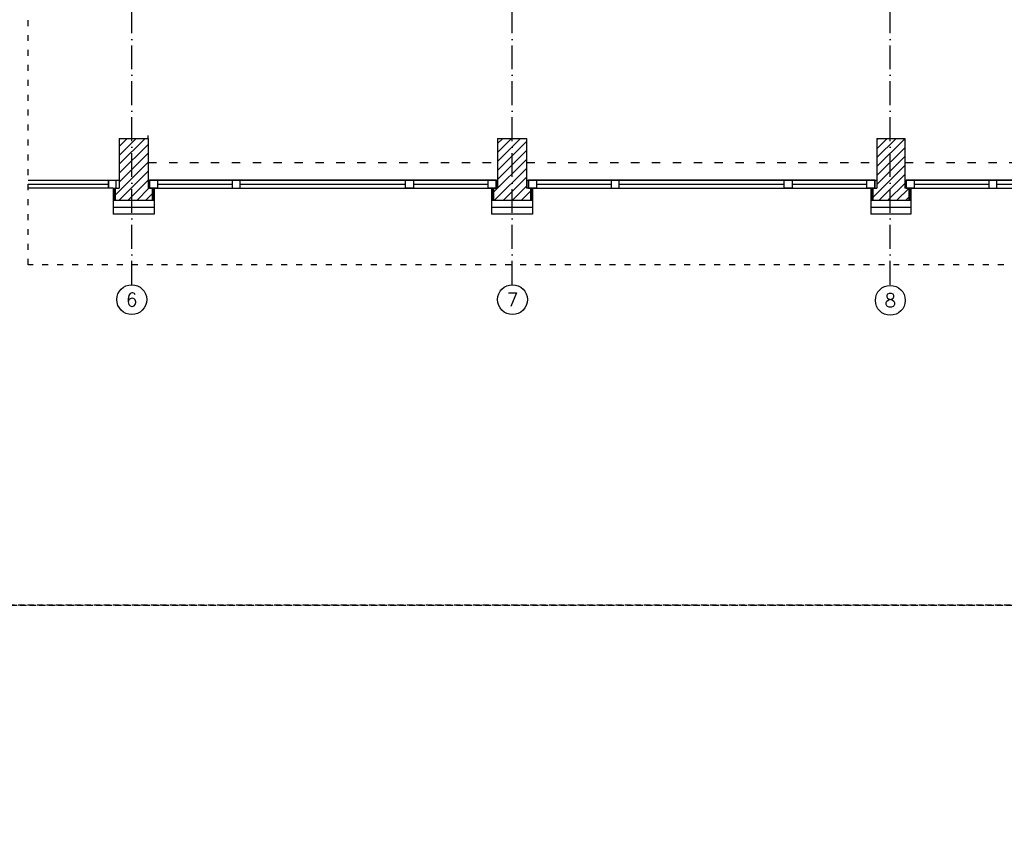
# Model space of a CAD drawing. Header units: millimetres. Extents: x 167273 to 188273, y -125105 to -88145.
# Tile 95 of 210: x 180078 to 181067, y -123347 to -122516. Entities that reach past the tile are written whole.
import ezdxf
from ezdxf.enums import TextEntityAlignment as Align

# ---------------------------------------------------------------- set-up
doc = ezdxf.new("R2010")
doc.units = ezdxf.units.MM
for name, pattern in [('ACAD_ISO03W100', [30, 12, -18]), ('ACAD_ISO10W100', [18, 12, -3, 0, -3]), ('HIDDEN', [9.525, 6.35, -3.175])]:
    doc.linetypes.add(name, pattern=pattern)
for name, color, linetype in [('a-osie', 1, 'ACAD_ISO10W100'), ('b-izolacja', 8, 'BATTING'), ('b-okna', 6, 'Continuous'), ('b-przerywana1', 9, 'ACAD_ISO03W100'), ('b-widokowa', 7, 'Continuous'), ('b-ściany', 2, 'Continuous'), ('h-hatch', 8, 'Continuous')]:
    doc.layers.add(name, color=color, linetype=linetype)
doc.layers.add('x-revclouds', color=190, linetype='HIDDEN', plot=False)
doc.styles.add('PPAB_100', font='romans.shx', dxfattribs={"width": 0.7, "height": 12})
doc.linetypes.add('BATTING', pattern='A,0.0001,-0.1,[134,ltypeshp.shx,S=0.1,R=0,X=-0.1,Y=0],-0.2,[134,ltypeshp.shx,S=0.1,R=180,X=0.1,Y=0],-0.1', length=0.4001)
pattern_1 = [(45, (-26550.2005, 31481.7547), (-4.49012806, 4.49012806), [])]

# ---------------------------------------------------------------- blocks, each defined once
blk = doc.blocks.new('okno_')
at = {"layer": 'b-okna'}
for p, q in [((-166, -4), (-91, -4)), ((-83, -4), (83, -4)), ((91, -4), (166, -4))]:
    blk.add_line(p, q, dxfattribs=at)
for points in [[(-174, -8), (174, -8), (174, 0), (-174, 0)], [(-174, 0), (-166, 0), (-166, -8), (-174, -8)], [(-83, 0), (-91, 0), (-91, -8), (-83, -8)], [(83, 0), (91, 0), (91, -8), (83, -8)], [(166, 0), (174, 0), (174, -8), (166, -8)]]:
    blk.add_lwpolyline(points, close=True, dxfattribs=at)

msp = doc.modelspace()

# ---------------------------------------------------------------- hatches: boundary and pattern name
at = {"layer": 'h-hatch'}
h = msp.add_hatch(dxfattribs=at)
h.set_pattern_fill('ANSI31', color=256, scale=2, style=0)
h.set_pattern_definition(pattern_1)
h.paths.add_polyline_path([(180206.81, -122635.89), (180177.81, -122635.89), (180177.81, -122685.89), (180173.81, -122685.89), (180173.81, -122697.89), (180210.81, -122697.89), (180210.81, -122685.89), (180208.31, -122685.89), (180206.81, -122685.89)])
h = msp.add_hatch(dxfattribs=at)
h.set_pattern_fill('ANSI31', color=256, scale=2, style=0)
h.set_pattern_definition(pattern_1)
h.paths.add_polyline_path([(180586.81, -122635.89), (180557.81, -122635.89), (180557.81, -122685.89), (180553.81, -122685.89), (180553.81, -122697.89), (180590.81, -122697.89), (180590.81, -122685.89), (180588.81, -122685.89), (180586.81, -122685.89)])
h = msp.add_hatch(dxfattribs=at)
h.set_pattern_fill('ANSI31', color=256, scale=2, style=0)
h.set_pattern_definition(pattern_1)
h.paths.add_polyline_path([(180966.81, -122635.89), (180938.81, -122635.89), (180938.81, -122685.89), (180934.81, -122685.89), (180934.81, -122697.89), (180970.81, -122697.89), (180970.81, -122685.89), (180968.31, -122685.89), (180966.81, -122685.89)])

# ---------------------------------------------------------------- linework, layer by layer
at = {"layer": 'a-osie', "ltscale": 2}
for p, q in [((180190.31, -122782.89), (180190.31, -121650.89)), ((180572.31, -122782.89), (180572.31, -121650.89)), ((180952.31, -122782.89), (180952.31, -121650.89))]:
    msp.add_line(p, q, dxfattribs=at)
at = {"layer": 'a-osie', "linetype": 'Continuous', "ltscale": 0.5}
for centre in [(180190.31, -122797.89), (180572.81, -122797.89), (180952.31, -122798.58)]:
    msp.add_circle(centre, 15, dxfattribs=at)
at = {"layer": 'b-izolacja', "ltscale": 2}
for p, q in [((180172.81, -122685.89), (180172.81, -122697.89)), ((180211.81, -122685.89), (180211.81, -122697.89)), ((180552.81, -122685.89), (180552.81, -122697.89)), ((180591.81, -122685.89), (180591.81, -122697.89)), ((180933.81, -122685.89), (180933.81, -122697.89)), ((180971.81, -122685.89), (180971.81, -122697.89))]:
    msp.add_line(p, q, dxfattribs=at)
at = {"layer": 'b-izolacja', "ltscale": 16}
for p, q in [((180171.81, -122704.89), (180212.81, -122704.89)), ((180551.81, -122704.89), (180592.81, -122704.89)), ((180932.81, -122704.89), (180972.81, -122704.89))]:
    msp.add_line(p, q, dxfattribs=at)
at = {"layer": 'b-okna'}
for p, q in [((180086.37, -122681.89), (180166.81, -122681.89)), ((180174.81, -122685.89), (180174.81, -122677.89)), ((180206.81, -122677.89), (180557.81, -122677.89)), ((180586.81, -122677.89), (180938.81, -122677.89)), ((180966.81, -122677.89), (181317.81, -122677.89)), ((180212.81, -122685.89), (180551.81, -122685.89)), ((180592.81, -122685.89), (180932.81, -122685.89)), ((180972.81, -122685.89), (181311.81, -122685.89))]:
    msp.add_line(p, q, dxfattribs=at)
for points in [[(180086.37, -122677.89), (180166.81, -122677.89), (180166.81, -122685.89), (180086.37, -122685.89)], [(180171.81, -122685.89), (180166.81, -122685.89), (180166.81, -122677.89), (180177.81, -122677.89)]]:
    msp.add_lwpolyline(points, dxfattribs=at)
at = {"layer": 'b-przerywana1', "ltscale": 0.5}
for p, q in [((180086.37, -122762.89), (180086.37, -121650.89)), ((181786.37, -122762.89), (180086.37, -122762.89))]:
    msp.add_line(p, q, dxfattribs=at)
at = {"layer": 'b-przerywana1', "ltscale": 0.7}
for p, q in [((180206.81, -122659.89), (180557.81, -122659.89)), ((180586.81, -122659.89), (180938.81, -122659.89)), ((180966.81, -122659.89), (181317.81, -122659.89))]:
    msp.add_line(p, q, dxfattribs=at)
at = {"layer": 'b-widokowa'}
for p, q in [((180206.81, -122635.89), (180206.81, -122632.89)), ((180173.81, -122685.89), (180173.81, -122697.89)), ((180210.81, -122685.89), (180210.81, -122697.89)), ((180553.81, -122685.89), (180553.81, -122697.89)), ((180590.81, -122685.89), (180590.81, -122697.89)), ((180934.81, -122685.89), (180934.81, -122697.89)), ((180970.81, -122685.89), (180970.81, -122697.89)), ((180171.81, -122697.89), (180212.81, -122697.89)), ((180551.81, -122697.89), (180592.81, -122697.89)), ((180932.81, -122697.89), (180972.81, -122697.89))]:
    msp.add_line(p, q, dxfattribs=at)
at = {"layer": 'b-ściany'}
for p, q in [((180177.81, -122635.89), (180177.81, -122685.89)), ((180177.81, -122635.89), (180206.81, -122635.89)), ((180206.81, -122635.89), (180206.81, -122685.89)), ((180557.81, -122635.89), (180557.81, -122685.89)), ((180557.81, -122635.89), (180586.81, -122635.89)), ((180586.81, -122635.89), (180586.81, -122685.89)), ((180938.81, -122635.89), (180938.81, -122685.89)), ((180938.81, -122635.89), (180966.81, -122635.89)), ((180966.81, -122635.89), (180966.81, -122685.89)), ((180171.81, -122685.89), (180177.81, -122685.89)), ((180171.81, -122685.89), (180171.81, -122711.89)), ((180212.81, -122685.89), (180206.81, -122685.89)), ((180212.81, -122685.89), (180212.81, -122711.89)), ((180551.81, -122685.89), (180557.81, -122685.89)), ((180551.81, -122685.89), (180551.81, -122711.89)), ((180592.81, -122685.89), (180586.81, -122685.89)), ((180592.81, -122685.89), (180592.81, -122711.89)), ((180932.81, -122685.89), (180938.81, -122685.89)), ((180932.81, -122685.89), (180932.81, -122711.89)), ((180972.81, -122685.89), (180966.81, -122685.89)), ((180972.81, -122685.89), (180972.81, -122711.89)), ((180212.81, -122711.89), (180171.81, -122711.89)), ((180592.81, -122711.89), (180551.81, -122711.89)), ((180972.81, -122711.89), (180932.81, -122711.89))]:
    msp.add_line(p, q, dxfattribs=at)
at = {"layer": 'x-revclouds'}
for points in [[(178773.44, -123104.89), (184273.44, -123104.89), (184273.44, -121104.89), (178773.44, -121104.89)], [(173273.44, -125104.89), (184273.44, -125104.89), (184273.44, -123104.89), (173273.44, -123104.89)]]:
    msp.add_lwpolyline(points, close=True, dxfattribs=at)

# ---------------------------------------------------------------- block references
at = {"layer": 'b-okna'}
for p in [(180382.31, -122677.89), (180762.81, -122677.89), (181142.31, -122677.89)]:
    msp.add_blockref('okno_', p, dxfattribs=at)

# ---------------------------------------------------------------- texts
at = {"layer": 'a-osie', "style": 'PPAB_100'}
msp.add_text('6', height=13.5, dxfattribs=at).set_placement((180190.31, -122797.89), align=Align.MIDDLE_CENTER)
at = {"layer": 'a-osie', "linetype": 'Continuous', "ltscale": 0.5, "style": 'PPAB_100'}
for s, p in [('7', (180572.81, -122797.89)), ('8', (180952.31, -122798.58))]:
    msp.add_text(s, height=13.5, dxfattribs=at).set_placement(p, align=Align.MIDDLE_CENTER)

doc.saveas('drawing.dxf')
